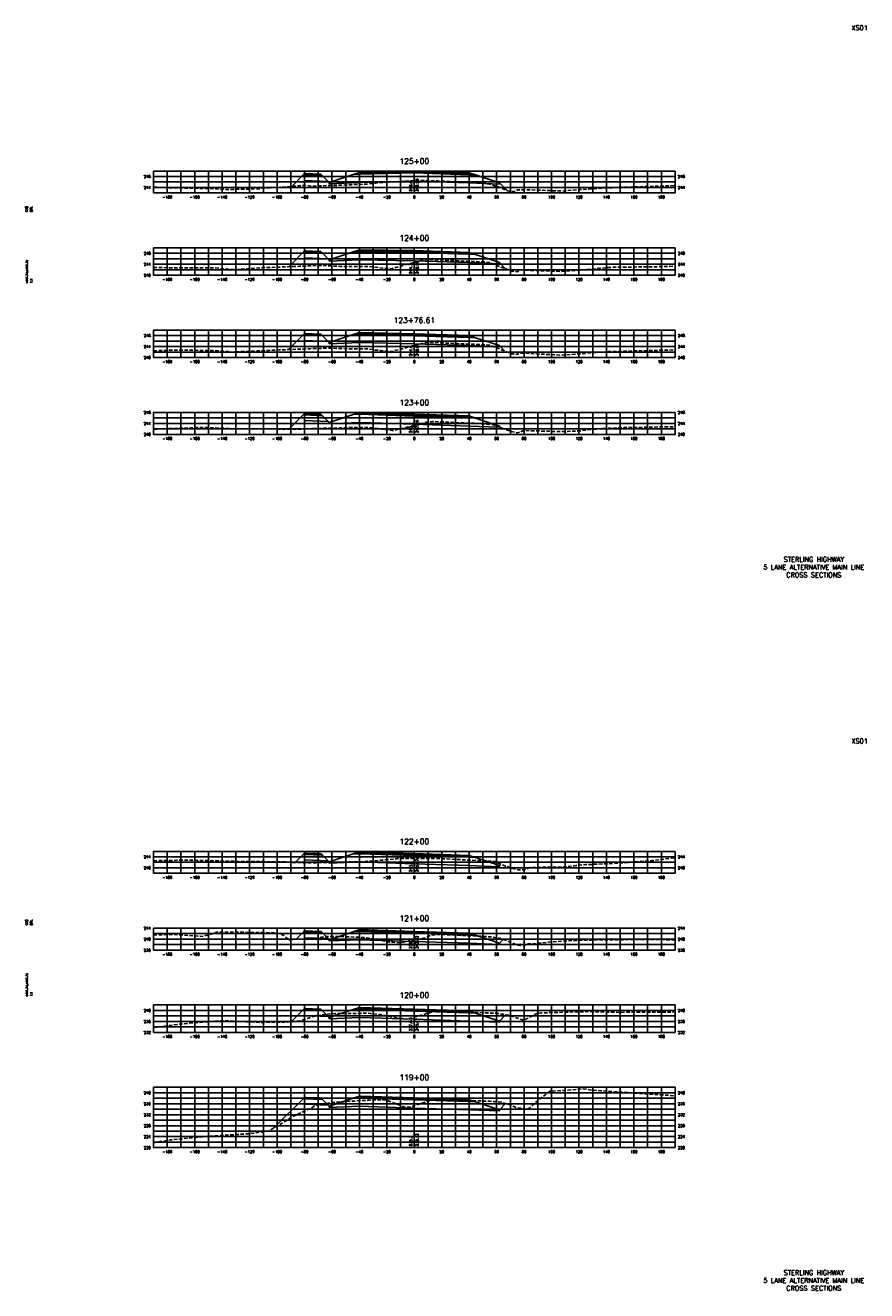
# Model space of a CAD drawing. Extents: x 37 to 10140, y -1968 to 9206.
# Tile 15 of 105: x 2227 to 2840, y 1056 to 1978. Entities that reach past the tile are written whole.
import ezdxf
from ezdxf.enums import TextEntityAlignment as Align

# ---------------------------------------------------------------- set-up
doc = ezdxf.new("R2010")
doc.units = 0
doc.header["$LTSCALE"] = 20
doc.header["$MEASUREMENT"] = 0
doc.linetypes.add('HIDDEN_050%', pattern=[0.1875, 0.125, -0.0625])
for name, color, linetype in [('S-AT-TXT175', 6, 'Continuous'), ('S-AT-TXT80', 1, 'Continuous'), ('XDATUM', 3, 'Continuous'), ('XEG', 1, 'HIDDEN_050%'), ('XFG', 2, 'Continuous'), ('XGRID', 251, 'Continuous'), ('XGRIDT', 2, 'Continuous'), ('XREF-BORDER', 7, 'Continuous')]:
    doc.layers.add(name, color=color, linetype=linetype)
doc.styles.add('L100', font='simplex.shx', dxfattribs={"height": 2})
doc.styles.add('L175', font='ROMANSM.shx', dxfattribs={"height": 3.5})
doc.styles.add('L80', font='ROMANSM.shx', dxfattribs={"height": 1.6})

# ---------------------------------------------------------------- blocks, each defined once
blk = doc.blocks.new('03025_00_att1')
at = {"layer": 'S-AT-TXT175', "style": 'L175'}
for tag, p in [('NUM', (32.402, 20.822)), ('LINE1', (30.64, 1.444)), ('LINE2', (30.64, 1.161)), ('LINE3', (30.64, 0.877))]:
    blk.add_attdef(tag, text='', height=0.175, dxfattribs=at).set_placement(p, align=Align.CENTER)
at = {"layer": 'S-AT-TXT80', "style": 'L80'}
for tag, p in [('DESIGNED', (2.094, 14.201)), ('CHECKED', (2.265, 14.201)), ('DRAFTED', (2.436, 14.201)), ('PCTB', (2.094, 11.605)), ('PSCALE', (2.265, 11.605)), ('PVIEW', (2.436, 11.605))]:
    blk.add_attdef(tag, p, '', height=0.08, rotation=90, dxfattribs=at)

msp = doc.modelspace()

# ---------------------------------------------------------------- linework, layer by layer
at = {"layer": 'XDATUM', "flags": 128}
for points in [[(2420.7, 1860.82), (2430, 1870.12), (2430, 1865.12), (2447.21, 1864.43), (2448, 1863.64), (2448, 1862.75), (2470, 1863.63), (2510, 1864.58), (2550, 1863.3), (2572, 1862.42), (2572, 1863.31), (2577.34, 1857.97)], [(2418.49, 1802.21), (2430, 1813.73), (2430, 1808.73), (2447.21, 1808.04), (2448, 1807.25), (2448, 1806.36), (2470, 1807.24), (2510, 1806.59), (2550, 1805.31), (2572, 1804.43), (2572, 1805.32), (2576.57, 1800.75)], [(2418.34, 1741.79), (2430, 1753.46), (2430, 1748.46), (2447.21, 1747.77), (2448, 1746.98), (2448, 1746.09), (2470, 1746.97), (2510, 1745.95), (2550, 1744.67), (2572, 1743.79), (2572, 1744.67), (2575.77, 1740.9)], [(2418.59, 1683.73), (2430, 1695.14), (2430, 1690.14), (2447.21, 1689.46), (2448, 1688.66), (2448, 1687.78), (2470, 1688.66), (2510, 1687.38), (2550, 1686.1), (2572, 1685.22), (2572, 1686.1), (2573.28, 1684.82)], [(2423.12, 1367.88), (2430, 1374.76), (2430, 1369.76), (2447.21, 1369.07), (2448, 1368.28), (2448, 1367.39), (2470, 1368.27), (2510, 1366.99), (2550, 1365.71), (2572, 1364.83), (2572, 1365.72), (2572.98, 1366.7)], [(2423.88, 1311.94), (2430, 1318.06), (2430, 1313.06), (2447.21, 1312.37), (2448, 1311.58), (2448, 1310.69), (2470, 1311.57), (2510, 1310.29), (2550, 1309.01), (2572, 1308.13), (2572, 1309.02), (2574.75, 1311.77)], [(2420.39, 1251.75), (2430, 1261.36), (2430, 1256.36), (2447.21, 1255.67), (2448, 1254.88), (2448, 1253.99), (2470, 1254.87), (2510, 1253.59), (2550, 1252.31), (2572, 1251.43), (2572, 1252.32), (2576.55, 1256.87)], [(2407.76, 1174.42), (2430, 1196.66), (2430, 1191.66), (2447.21, 1190.97), (2448, 1190.18), (2448, 1189.29), (2470, 1190.17), (2510, 1188.89), (2550, 1187.61), (2572, 1186.73), (2572, 1187.62), (2576.49, 1192.11)]]:
    msp.add_lwpolyline(points, dxfattribs=at)
at = {"layer": 'XEG', "flags": 128}
for points in [[(2320, 1860.54), (2324.28, 1859.94), (2362.25, 1859.18), (2372.45, 1858.57), (2384.39, 1858.7), (2389.79, 1858.81), (2398.26, 1859.16), (2429.61, 1861.48), (2430.7, 1861.57), (2434.63, 1860.99), (2449.28, 1861.46), (2457.45, 1861.64), (2467.88, 1862.19), (2475.98, 1862.49), (2481.77, 1863.18), (2488.27, 1863.58), (2498.74, 1864.39), (2499.59, 1864.46), (2506.57, 1864.84), (2510, 1864.87), (2510.41, 1864.88), (2518.34, 1865.12), (2520.53, 1865.08), (2524.44, 1864.87), (2527.08, 1864.79), (2536.8, 1864.25), (2539.17, 1864.11), (2549.1, 1863.72), (2551.26, 1863.63), (2552.7, 1863.55), (2559.18, 1863.16), (2563.39, 1862.64), (2564.29, 1862.57), (2565.92, 1862.02), (2571.3, 1860.46), (2573.28, 1859.57), (2579.85, 1856.98), (2580.91, 1856.99), (2583.61, 1856.96), (2583.91, 1857.17), (2585.35, 1858.3), (2592.15, 1858.34), (2593.48, 1858.29), (2617.82, 1857.4), (2629.92, 1858.46), (2661.47, 1860.24), (2673.49, 1860.46), (2700, 1861.38)], [(2320, 1801.56), (2364.11, 1801.44), (2370.71, 1800.73), (2378.24, 1800.09), (2401.36, 1801.56), (2401.7, 1801.57), (2422.16, 1802.35), (2426.45, 1802.52), (2428.64, 1802.62), (2438.92, 1803.09), (2442.19, 1803.13), (2456.34, 1802.46), (2460.24, 1802.44), (2474.53, 1802.44), (2479.38, 1802.14), (2481.09, 1801.87), (2490.57, 1800.98), (2493.02, 1800.74), (2496.45, 1801.61), (2508.98, 1805.13), (2510, 1805.39), (2510.99, 1805.65), (2516.9, 1807.33), (2519.82, 1807.38), (2520.95, 1807.5), (2522.99, 1807.43), (2528.6, 1807.21), (2537.36, 1806.71), (2540.68, 1806.55), (2544.09, 1806.42), (2552.76, 1806.09), (2554.99, 1805.98), (2560.6, 1805.74), (2561.69, 1805.66), (2564.53, 1805.4), (2567.13, 1804.41), (2572.65, 1802.19), (2579.28, 1799.75), (2581.36, 1798.89), (2583.72, 1798.69), (2585.06, 1798.61), (2585.38, 1798.79), (2587.36, 1799.95), (2597.71, 1799.41), (2617.6, 1798.74), (2630.04, 1799.68), (2653.13, 1801.77), (2686.73, 1802.24), (2700, 1802.6)], [(2320, 1740.92), (2333.26, 1741.33), (2362.16, 1741.23), (2374.86, 1740.34), (2378.69, 1740.01), (2383.3, 1740.31), (2404.08, 1741.24), (2411.39, 1741.52), (2426.18, 1742.1), (2433.74, 1742.45), (2438.73, 1742.68), (2449.57, 1742.81), (2456.05, 1742.5), (2468.13, 1742.45), (2474.41, 1742.45), (2476.55, 1742.32), (2481.7, 1741.5), (2485.9, 1741.11), (2493.3, 1740.37), (2503.69, 1743.02), (2508.77, 1744.45), (2510, 1744.76), (2514.86, 1746.02), (2517.24, 1746.7), (2518.42, 1746.72), (2521.39, 1747.03), (2526.76, 1746.86), (2528.98, 1746.77), (2532.45, 1746.57), (2541.18, 1746.16), (2550.14, 1745.81), (2553.42, 1745.69), (2559.16, 1745.39), (2561.23, 1745.3), (2564.01, 1745.1), (2565.04, 1745), (2571.59, 1742.51), (2573.55, 1741.72), (2575.9, 1740.86), (2581.05, 1738.71), (2581.93, 1738.64), (2585.26, 1738.44), (2586.05, 1738.89), (2586.78, 1739.32), (2612.51, 1737.97), (2617.8, 1737.79), (2645.75, 1739.9), (2651.18, 1740.4), (2659.09, 1740.51), (2699.35, 1741.59), (2700, 1741.59)], [(2320, 1683.78), (2346, 1684.76), (2354.49, 1685.1), (2355.28, 1685.12), (2355.79, 1685.09), (2379.51, 1684.07), (2383.32, 1683.97), (2389.16, 1684.09), (2405.34, 1684.09), (2411.57, 1683.73), (2414.73, 1683.65), (2426.89, 1683.89), (2436.52, 1684.3), (2440.02, 1684.25), (2444.16, 1684.42), (2455.35, 1684.74), (2459.63, 1684.92), (2472.86, 1684.89), (2473.74, 1684.94), (2476.99, 1684.93), (2480.61, 1684.64), (2486.17, 1683.81), (2490.81, 1683.5), (2493.96, 1682.76), (2494.65, 1682.85), (2504.52, 1685.14), (2508.96, 1686.01), (2510, 1686.28), (2512.98, 1687.08), (2518.66, 1688.81), (2521.82, 1689.11), (2523.32, 1689.38), (2528.2, 1689.2), (2530.92, 1689.11), (2538.95, 1688.69), (2543.1, 1688.46), (2547.25, 1688.29), (2555.04, 1688.01), (2557.81, 1687.86), (2563.03, 1687.56), (2564.35, 1687.46), (2567.38, 1687.08), (2569.72, 1686.23), (2573.95, 1684.56), (2577.77, 1683.13), (2580.77, 1682.1), (2583.08, 1681.45), (2584.83, 1681.08), (2587.34, 1681.68), (2589.67, 1682.82), (2611.17, 1682.15), (2621.85, 1682.1), (2631.77, 1682.72), (2644.54, 1684.15), (2663.26, 1684.9), (2692.75, 1685.52), (2700, 1685.46)], [(2320, 1369.21), (2345.16, 1369.59), (2351.67, 1369.45), (2384.79, 1368.63), (2390.71, 1368.6), (2415.37, 1368.33), (2415.37, 1368.33), (2415.38, 1368.33), (2432.48, 1367.35), (2434.5, 1367.6), (2436.92, 1367.56), (2441.6, 1367.93), (2442.03, 1367.96), (2451.75, 1367.92), (2455.44, 1367.93), (2467.01, 1368.45), (2467.69, 1368.46), (2468.46, 1368.48), (2473.18, 1368.48), (2483.95, 1369.39), (2484.39, 1369.42), (2484.62, 1369.43), (2484.91, 1369.47), (2496.09, 1370.49), (2497.09, 1370.64), (2497.7, 1370.7), (2509.36, 1370.85), (2510, 1370.85), (2520.86, 1370.86), (2522.31, 1370.85), (2528.06, 1370.68), (2532.8, 1370.49), (2537.21, 1370.29), (2545.08, 1369.86), (2549.47, 1369.63), (2557.03, 1369.33), (2561.31, 1369.08), (2564.93, 1368.89), (2566.57, 1368.65), (2568.96, 1368.49), (2572.55, 1366.88), (2576.46, 1365.32), (2582.09, 1363.55), (2585.65, 1362.56), (2589.86, 1362.56), (2592.38, 1363.44), (2594.15, 1364.14), (2605.08, 1364.5), (2612.01, 1364.37), (2624.71, 1365), (2627.76, 1365.67), (2634.78, 1366.38), (2655.91, 1367.08), (2683.05, 1369.28), (2699.58, 1371.33), (2700, 1371.33)], [(2320, 1315.01), (2333.75, 1315.41), (2355.84, 1313.93), (2366.13, 1317.05), (2386.58, 1316.97), (2399.39, 1316.86), (2410.05, 1316.43), (2412.39, 1316.15), (2414.91, 1314.55), (2419.19, 1311.11), (2421.56, 1311.94), (2431.91, 1311.94), (2435.72, 1312.42), (2445.36, 1313.87), (2453.24, 1313.9), (2457.96, 1313.81), (2462.99, 1313.65), (2471.74, 1313.28), (2475.36, 1312.95), (2477.46, 1312.62), (2486.15, 1310.95), (2491.71, 1309.86), (2493.82, 1309.69), (2499.71, 1309.27), (2506.59, 1310.77), (2510, 1311.45), (2518.19, 1313.06), (2521.09, 1314.33), (2522.66, 1315.04), (2524.01, 1315.12), (2526.91, 1315.49), (2531.85, 1315.29), (2534.41, 1315.2), (2542.74, 1314.81), (2546.63, 1314.64), (2550.34, 1314.45), (2558.77, 1314.09), (2565.93, 1313.68), (2566.56, 1313.64), (2566.89, 1313.58), (2572.36, 1312.61), (2573.32, 1312.29), (2578.87, 1310.28), (2583.93, 1307.99), (2585.03, 1307.67), (2588.92, 1307.12), (2589.16, 1307.22), (2592.83, 1308.5), (2593.95, 1308.66), (2597.75, 1308.68), (2610.16, 1310.05), (2625.46, 1311.07), (2649.11, 1311.52), (2672.11, 1311.69), (2690.74, 1311.66), (2700, 1311.44)], [(2320, 1247.67), (2321.03, 1247.74), (2338.34, 1250.01), (2369.44, 1252.63), (2397.8, 1251.31), (2398.41, 1251.31), (2399.22, 1251.31), (2417.57, 1251.5), (2422.87, 1251.97), (2426.61, 1252.33), (2435.82, 1255.32), (2437.65, 1255.95), (2439.22, 1256.27), (2448.51, 1257.62), (2452.6, 1257.73), (2461.74, 1257.88), (2465.77, 1257.82), (2475.87, 1258.07), (2477.98, 1257.7), (2485.09, 1257), (2488.78, 1256.41), (2498.66, 1254.4), (2499.78, 1254.31), (2504.15, 1253.69), (2508.32, 1254.67), (2510, 1255.15), (2519.04, 1257.71), (2521.63, 1258.48), (2523.11, 1258.96), (2524.19, 1259.08), (2527.7, 1259.79), (2533.23, 1259.54), (2535.38, 1259.47), (2544.42, 1259.01), (2547.75, 1258.81), (2550.95, 1258.68), (2560.03, 1258.37), (2565.81, 1258.09), (2570.03, 1257.89), (2573.43, 1257.38), (2574.53, 1257.24), (2576.99, 1256.79), (2578.97, 1256.55), (2583.37, 1255), (2589.6, 1252.84), (2595.65, 1255.8), (2599.2, 1257.8), (2602.36, 1258.25), (2610.34, 1258.47), (2628.33, 1258.99), (2636.72, 1259.17), (2659.91, 1258.62), (2680.88, 1258.78), (2700, 1258.89)], [(2320, 1163.51), (2332.02, 1165.64), (2355.49, 1167.88), (2388.22, 1170.08), (2389.19, 1170.13), (2395.96, 1171.01), (2403.85, 1172.09), (2420.38, 1181.93), (2421.92, 1182.86), (2436.71, 1189.88), (2440.42, 1191.56), (2450.12, 1192.88), (2450.61, 1192.93), (2458.38, 1193.5), (2466.1, 1194), (2474.62, 1194.48), (2483.14, 1194.87), (2483.83, 1194.82), (2489.47, 1194.83), (2491.07, 1194.22), (2502.44, 1189.68), (2506.15, 1189.48), (2506.85, 1189.51), (2509.47, 1190.48), (2510, 1190.64), (2518.79, 1193.35), (2521.14, 1194.35), (2522.02, 1194.93), (2523.01, 1195.04), (2527.11, 1195.33), (2528.32, 1195.3), (2533.92, 1195.07), (2536.15, 1195), (2540.34, 1194.8), (2548.49, 1194.37), (2552.45, 1194.28), (2560.75, 1193.97), (2564.67, 1193.8), (2568.34, 1193.62), (2571.42, 1193.29), (2573.49, 1193.06), (2575.4, 1192.36), (2578.24, 1191.72), (2581.29, 1190.41), (2584.54, 1189.25), (2588.92, 1188.53), (2592.43, 1187.7), (2600, 1194.21), (2608.82, 1201.17), (2620.95, 1201.73), (2632.92, 1202.94), (2638.9, 1202), (2646.46, 1201.48), (2669.99, 1199.79), (2694.95, 1198.22), (2700, 1197.77)]]:
    msp.add_lwpolyline(points, dxfattribs=at)
at = {"layer": 'XFG', "flags": 128}
for points in [[(2430, 1870.12), (2430, 1870.12), (2420.7, 1860.82)], [(2430, 1870.12), (2430, 1869.12), (2443.04, 1868.6), (2442, 1869.64), (2441, 1869.68), (2441, 1869.34), (2431, 1869.74), (2431, 1870.08), (2430, 1870.12)], [(2430, 1869.12), (2430, 1865.12), (2447.21, 1864.43), (2443.04, 1868.6), (2430, 1869.12)], [(2431, 1870.08), (2431, 1869.74), (2441, 1869.34), (2441, 1869.68), (2431, 1870.08)], [(2448, 1863.64), (2447.21, 1864.43)], [(2510, 1870.58), (2470, 1869.63), (2465.43, 1869.45), (2448, 1863.64), (2448, 1862.75), (2470, 1863.63), (2510, 1864.58)], [(2510, 1870.92), (2470, 1869.97), (2470, 1870.97), (2465.43, 1869.45), (2470, 1869.63), (2510, 1870.58)], [(2510, 1871.92), (2470, 1870.97), (2470, 1870.63), (2510, 1871.58)], [(2510, 1871.58), (2470, 1870.63), (2470, 1869.97), (2510, 1870.92)], [(2510, 1871.92), (2550, 1870.64), (2550, 1870.3), (2510, 1871.58)], [(2510, 1871.58), (2550, 1870.3), (2550, 1869.64), (2510, 1870.92)], [(2510, 1870.92), (2550, 1869.64), (2550, 1870.64), (2554.57, 1869.12), (2550, 1869.3), (2510, 1870.58)], [(2510, 1870.58), (2550, 1869.3), (2554.57, 1869.12), (2572, 1863.31), (2572, 1862.42), (2550, 1863.3), (2510, 1864.58)], [(2572, 1863.31), (2572, 1863.31), (2577.34, 1857.97)], [(2430, 1813.73), (2430, 1813.73), (2418.49, 1802.21)], [(2430, 1813.73), (2430, 1812.73), (2443.04, 1812.2), (2442, 1813.25), (2441, 1813.29), (2441, 1812.95), (2431, 1813.35), (2431, 1813.69), (2430, 1813.73)], [(2430, 1812.73), (2430, 1808.73), (2447.21, 1808.04), (2443.04, 1812.2), (2430, 1812.73)], [(2431, 1813.69), (2431, 1813.35), (2441, 1812.95), (2441, 1813.29), (2431, 1813.69)], [(2510, 1812.59), (2470, 1813.24), (2465.43, 1813.06), (2448, 1807.25), (2448, 1806.36), (2470, 1807.24), (2510, 1806.59)], [(2510, 1812.93), (2470, 1813.58), (2470, 1814.58), (2465.43, 1813.06), (2470, 1813.24), (2510, 1812.59)], [(2510, 1813.93), (2470, 1814.58), (2470, 1814.24), (2510, 1813.59)], [(2510, 1813.59), (2470, 1814.24), (2470, 1813.58), (2510, 1812.93)], [(2510, 1813.93), (2550, 1812.65), (2550, 1812.31), (2510, 1813.59)], [(2510, 1813.59), (2550, 1812.31), (2550, 1811.65), (2510, 1812.93)], [(2510, 1812.93), (2550, 1811.65), (2550, 1812.65), (2554.57, 1811.13), (2550, 1811.31), (2510, 1812.59)], [(2510, 1812.59), (2550, 1811.31), (2554.57, 1811.13), (2572, 1805.32), (2572, 1804.43), (2550, 1805.31), (2510, 1806.59)], [(2448, 1807.25), (2447.21, 1808.04)], [(2572, 1805.32), (2572, 1805.32), (2576.57, 1800.75)], [(2430, 1753.46), (2430, 1753.46), (2418.34, 1741.79)], [(2430, 1753.46), (2430, 1752.46), (2443.04, 1751.94), (2442, 1752.98), (2441, 1753.02), (2441, 1752.68), (2431, 1753.08), (2431, 1753.42), (2430, 1753.46)], [(2431, 1753.42), (2431, 1753.08), (2441, 1752.68), (2441, 1753.02), (2431, 1753.42)], [(2510, 1751.95), (2470, 1752.97), (2465.43, 1752.79), (2448, 1746.98), (2448, 1746.09), (2470, 1746.97), (2510, 1745.95)], [(2510, 1752.29), (2470, 1753.31), (2470, 1754.31), (2465.43, 1752.79), (2470, 1752.97), (2510, 1751.95)], [(2510, 1753.29), (2470, 1754.31), (2470, 1753.97), (2510, 1752.95)], [(2510, 1752.95), (2470, 1753.97), (2470, 1753.31), (2510, 1752.29)], [(2510, 1753.29), (2550, 1752.01), (2550, 1751.67), (2510, 1752.95)], [(2510, 1752.95), (2550, 1751.67), (2550, 1751.01), (2510, 1752.29)], [(2430, 1752.46), (2430, 1748.46), (2447.21, 1747.77), (2443.04, 1751.94), (2430, 1752.46)], [(2448, 1746.98), (2447.21, 1747.77)], [(2510, 1752.29), (2550, 1751.01), (2550, 1752.01), (2554.57, 1750.48), (2550, 1750.67), (2510, 1751.95)], [(2510, 1751.95), (2550, 1750.67), (2554.57, 1750.48), (2572, 1744.67), (2572, 1743.79), (2550, 1744.67), (2510, 1745.95)], [(2572, 1744.67), (2572, 1744.67), (2575.77, 1740.9)], [(2430, 1695.14), (2430, 1695.14), (2418.59, 1683.73)], [(2430, 1695.14), (2430, 1694.14), (2443.04, 1693.62), (2442, 1694.66), (2441, 1694.7), (2441, 1694.36), (2431, 1694.76), (2431, 1695.1), (2430, 1695.14)], [(2430, 1694.14), (2430, 1690.14), (2447.21, 1689.46), (2443.04, 1693.62), (2430, 1694.14)], [(2431, 1695.1), (2431, 1694.76), (2441, 1694.36), (2441, 1694.7), (2431, 1695.1)], [(2448, 1688.66), (2447.21, 1689.46)], [(2510, 1693.38), (2470, 1694.66), (2465.43, 1694.47), (2448, 1688.66), (2448, 1687.78), (2470, 1688.66), (2510, 1687.38)], [(2510, 1693.72), (2470, 1695), (2470, 1696), (2465.43, 1694.47), (2470, 1694.66), (2510, 1693.38)], [(2510, 1694.72), (2470, 1696), (2470, 1695.66), (2510, 1694.38)], [(2510, 1694.38), (2470, 1695.66), (2470, 1695), (2510, 1693.72)], [(2510, 1694.72), (2550, 1693.44), (2550, 1693.1), (2510, 1694.38)], [(2510, 1694.38), (2550, 1693.1), (2550, 1692.44), (2510, 1693.72)], [(2510, 1693.72), (2550, 1692.44), (2550, 1693.44), (2554.57, 1691.91), (2550, 1692.1), (2510, 1693.38)], [(2510, 1693.38), (2550, 1692.1), (2554.57, 1691.91), (2572, 1686.1), (2572, 1685.22), (2550, 1686.1), (2510, 1687.38)], [(2572, 1686.1), (2572, 1686.1), (2573.28, 1684.82)], [(2430, 1374.76), (2430, 1374.76), (2423.12, 1367.88)], [(2430, 1374.76), (2430, 1373.76), (2443.04, 1373.24), (2442, 1374.28), (2441, 1374.32), (2441, 1373.98), (2431, 1374.38), (2431, 1374.72), (2430, 1374.76)], [(2431, 1374.72), (2431, 1374.38), (2441, 1373.98), (2441, 1374.32), (2431, 1374.72)], [(2510, 1373.33), (2470, 1374.61), (2470, 1375.61), (2465.43, 1374.09), (2470, 1374.27), (2510, 1372.99)], [(2510, 1374.33), (2470, 1375.61), (2470, 1375.27), (2510, 1373.99)], [(2510, 1373.99), (2470, 1375.27), (2470, 1374.61), (2510, 1373.33)], [(2430, 1373.76), (2430, 1369.76), (2447.21, 1369.07), (2443.04, 1373.24), (2430, 1373.76)], [(2448, 1368.28), (2447.21, 1369.07)], [(2510, 1372.99), (2470, 1374.27), (2465.43, 1374.09), (2448, 1368.28), (2448, 1367.39), (2470, 1368.27), (2510, 1366.99)], [(2510, 1374.33), (2550, 1373.05), (2550, 1372.71), (2510, 1373.99)], [(2510, 1373.99), (2550, 1372.71), (2550, 1372.05), (2510, 1373.33)], [(2510, 1373.33), (2550, 1372.05), (2550, 1373.05), (2554.57, 1371.53), (2550, 1371.71), (2510, 1372.99)], [(2510, 1372.99), (2550, 1371.71), (2554.57, 1371.53), (2572, 1365.72), (2572, 1364.83), (2550, 1365.71), (2510, 1366.99)], [(2572, 1365.72), (2572, 1365.72), (2572.98, 1366.7)], [(2430, 1318.06), (2430, 1318.06), (2423.88, 1311.94)], [(2430, 1318.06), (2430, 1317.06), (2443.04, 1316.54), (2442, 1317.58), (2441, 1317.62), (2441, 1317.28), (2431, 1317.68), (2431, 1318.02), (2430, 1318.06)], [(2430, 1317.06), (2430, 1313.06), (2447.21, 1312.37), (2443.04, 1316.54), (2430, 1317.06)], [(2431, 1318.02), (2431, 1317.68), (2441, 1317.28), (2441, 1317.62), (2431, 1318.02)], [(2448, 1311.58), (2447.21, 1312.37)], [(2510, 1316.29), (2470, 1317.57), (2465.43, 1317.39), (2448, 1311.58), (2448, 1310.69), (2470, 1311.57), (2510, 1310.29)], [(2510, 1316.63), (2470, 1317.91), (2470, 1318.91), (2465.43, 1317.39), (2470, 1317.57), (2510, 1316.29)], [(2510, 1317.63), (2470, 1318.91), (2470, 1318.57), (2510, 1317.29)], [(2510, 1317.29), (2470, 1318.57), (2470, 1317.91), (2510, 1316.63)], [(2510, 1317.63), (2550, 1316.35), (2550, 1316.01), (2510, 1317.29)], [(2510, 1317.29), (2550, 1316.01), (2550, 1315.35), (2510, 1316.63)], [(2510, 1316.63), (2550, 1315.35), (2550, 1316.35), (2554.57, 1314.83), (2550, 1315.01), (2510, 1316.29)], [(2510, 1316.29), (2550, 1315.01), (2554.57, 1314.83), (2572, 1309.02), (2572, 1308.13), (2550, 1309.01), (2510, 1310.29)], [(2572, 1309.02), (2572, 1309.02), (2574.75, 1311.77)], [(2430, 1261.36), (2430, 1261.36), (2420.39, 1251.75)], [(2430, 1261.36), (2430, 1260.36), (2443.04, 1259.84), (2442, 1260.88), (2441, 1260.92), (2441, 1260.58), (2431, 1260.98), (2431, 1261.32), (2430, 1261.36)], [(2430, 1260.36), (2430, 1256.36), (2447.21, 1255.67), (2443.04, 1259.84), (2430, 1260.36)], [(2431, 1261.32), (2431, 1260.98), (2441, 1260.58), (2441, 1260.92), (2431, 1261.32)], [(2448, 1254.88), (2447.21, 1255.67)], [(2510, 1259.59), (2470, 1260.87), (2465.43, 1260.69), (2448, 1254.88), (2448, 1253.99), (2470, 1254.87), (2510, 1253.59)], [(2510, 1259.93), (2470, 1261.21), (2470, 1262.21), (2465.43, 1260.69), (2470, 1260.87), (2510, 1259.59)], [(2510, 1260.93), (2470, 1262.21), (2470, 1261.87), (2510, 1260.59)], [(2510, 1260.59), (2470, 1261.87), (2470, 1261.21), (2510, 1259.93)], [(2510, 1260.93), (2550, 1259.65), (2550, 1259.31), (2510, 1260.59)], [(2510, 1260.59), (2550, 1259.31), (2550, 1258.65), (2510, 1259.93)], [(2510, 1259.93), (2550, 1258.65), (2550, 1259.65), (2554.57, 1258.13), (2550, 1258.31), (2510, 1259.59)], [(2510, 1259.59), (2550, 1258.31), (2554.57, 1258.13), (2572, 1252.32), (2572, 1251.43), (2550, 1252.31), (2510, 1253.59)], [(2572, 1252.32), (2572, 1252.32), (2576.55, 1256.87)], [(2430, 1196.66), (2430, 1196.66), (2407.76, 1174.42)], [(2430, 1196.66), (2430, 1195.66), (2443.04, 1195.14), (2442, 1196.18), (2441, 1196.22), (2441, 1195.88), (2431, 1196.28), (2431, 1196.62), (2430, 1196.66)], [(2430, 1195.66), (2430, 1191.66), (2447.21, 1190.97), (2443.04, 1195.14), (2430, 1195.66)], [(2431, 1196.62), (2431, 1196.28), (2441, 1195.88), (2441, 1196.22), (2431, 1196.62)], [(2448, 1190.18), (2447.21, 1190.97)], [(2510, 1194.89), (2470, 1196.17), (2465.43, 1195.99), (2448, 1190.18), (2448, 1189.29), (2470, 1190.17), (2510, 1188.89)], [(2510, 1195.23), (2470, 1196.51), (2470, 1197.51), (2465.43, 1195.99), (2470, 1196.17), (2510, 1194.89)], [(2510, 1196.23), (2470, 1197.51), (2470, 1197.17), (2510, 1195.89)], [(2510, 1195.89), (2470, 1197.17), (2470, 1196.51), (2510, 1195.23)], [(2510, 1196.23), (2550, 1194.95), (2550, 1194.61), (2510, 1195.89)], [(2510, 1195.89), (2550, 1194.61), (2550, 1193.95), (2510, 1195.23)], [(2510, 1195.23), (2550, 1193.95), (2550, 1194.95), (2554.57, 1193.43), (2550, 1193.61), (2510, 1194.89)], [(2510, 1194.89), (2550, 1193.61), (2554.57, 1193.43), (2572, 1187.62), (2572, 1186.73), (2550, 1187.61), (2510, 1188.89)], [(2572, 1187.62), (2572, 1187.62), (2576.49, 1192.11)]]:
    msp.add_lwpolyline(points, dxfattribs=at)
at = {"layer": 'XGRID'}
for p, q in [((2320, 1856), (2320, 1872)), ((2320, 1872), (2700, 1872)), ((2320, 1868), (2700, 1868)), ((2320, 1864), (2700, 1864)), ((2330, 1856), (2330, 1872)), ((2340, 1856), (2340, 1872)), ((2350, 1856), (2350, 1872)), ((2360, 1856), (2360, 1872)), ((2370, 1856), (2370, 1872)), ((2380, 1856), (2380, 1872)), ((2390, 1856), (2390, 1872)), ((2400, 1856), (2400, 1872)), ((2410, 1856), (2410, 1872)), ((2420, 1856), (2420, 1872)), ((2430, 1856), (2430, 1872)), ((2440, 1856), (2440, 1872)), ((2450, 1856), (2450, 1872)), ((2460, 1856), (2460, 1872)), ((2470, 1856), (2470, 1872)), ((2480, 1856), (2480, 1872)), ((2490, 1856), (2490, 1872)), ((2500, 1856), (2500, 1872)), ((2510, 1856), (2510, 1872)), ((2520, 1856), (2520, 1872)), ((2530, 1856), (2530, 1872)), ((2540, 1856), (2540, 1872)), ((2550, 1856), (2550, 1872)), ((2560, 1856), (2560, 1872)), ((2570, 1856), (2570, 1872)), ((2580, 1856), (2580, 1872)), ((2590, 1856), (2590, 1872)), ((2600, 1856), (2600, 1872)), ((2610, 1856), (2610, 1872)), ((2620, 1856), (2620, 1872)), ((2630, 1856), (2630, 1872)), ((2640, 1856), (2640, 1872)), ((2650, 1856), (2650, 1872)), ((2660, 1856), (2660, 1872)), ((2670, 1856), (2670, 1872)), ((2680, 1856), (2680, 1872)), ((2690, 1856), (2690, 1872)), ((2700, 1856), (2700, 1872)), ((2320, 1860), (2700, 1860)), ((2320, 1856), (2700, 1856)), ((2320, 1796), (2320, 1816)), ((2320, 1816), (2700, 1816)), ((2320, 1812), (2700, 1812)), ((2330, 1796), (2330, 1816)), ((2340, 1796), (2340, 1816)), ((2350, 1796), (2350, 1816)), ((2360, 1796), (2360, 1816)), ((2370, 1796), (2370, 1816)), ((2380, 1796), (2380, 1816)), ((2390, 1796), (2390, 1816)), ((2400, 1796), (2400, 1816)), ((2410, 1796), (2410, 1816)), ((2420, 1796), (2420, 1816)), ((2430, 1796), (2430, 1816)), ((2440, 1796), (2440, 1816)), ((2450, 1796), (2450, 1816)), ((2460, 1796), (2460, 1816)), ((2470, 1796), (2470, 1816)), ((2480, 1796), (2480, 1816)), ((2490, 1796), (2490, 1816)), ((2500, 1796), (2500, 1816)), ((2510, 1796), (2510, 1816)), ((2520, 1796), (2520, 1816)), ((2530, 1796), (2530, 1816)), ((2540, 1796), (2540, 1816)), ((2550, 1796), (2550, 1816)), ((2560, 1796), (2560, 1816)), ((2570, 1796), (2570, 1816)), ((2580, 1796), (2580, 1816)), ((2590, 1796), (2590, 1816)), ((2600, 1796), (2600, 1816)), ((2610, 1796), (2610, 1816)), ((2620, 1796), (2620, 1816)), ((2630, 1796), (2630, 1816)), ((2640, 1796), (2640, 1816)), ((2650, 1796), (2650, 1816)), ((2660, 1796), (2660, 1816)), ((2670, 1796), (2670, 1816)), ((2680, 1796), (2680, 1816)), ((2690, 1796), (2690, 1816)), ((2700, 1796), (2700, 1816)), ((2320, 1808), (2700, 1808)), ((2320, 1804), (2700, 1804)), ((2320, 1800), (2700, 1800)), ((2320, 1796), (2700, 1796)), ((2320, 1736), (2320, 1756)), ((2320, 1756), (2700, 1756)), ((2330, 1736), (2330, 1756)), ((2340, 1736), (2340, 1756)), ((2350, 1736), (2350, 1756)), ((2360, 1736), (2360, 1756)), ((2370, 1736), (2370, 1756)), ((2380, 1736), (2380, 1756)), ((2390, 1736), (2390, 1756)), ((2400, 1736), (2400, 1756)), ((2410, 1736), (2410, 1756)), ((2420, 1736), (2420, 1756)), ((2430, 1736), (2430, 1756)), ((2440, 1736), (2440, 1756)), ((2450, 1736), (2450, 1756)), ((2460, 1736), (2460, 1756)), ((2470, 1736), (2470, 1756)), ((2480, 1736), (2480, 1756)), ((2490, 1736), (2490, 1756)), ((2500, 1736), (2500, 1756)), ((2510, 1736), (2510, 1756)), ((2520, 1736), (2520, 1756)), ((2530, 1736), (2530, 1756)), ((2540, 1736), (2540, 1756)), ((2550, 1736), (2550, 1756)), ((2560, 1736), (2560, 1756)), ((2570, 1736), (2570, 1756)), ((2580, 1736), (2580, 1756)), ((2590, 1736), (2590, 1756)), ((2600, 1736), (2600, 1756)), ((2610, 1736), (2610, 1756)), ((2620, 1736), (2620, 1756)), ((2630, 1736), (2630, 1756)), ((2640, 1736), (2640, 1756)), ((2650, 1736), (2650, 1756)), ((2660, 1736), (2660, 1756)), ((2670, 1736), (2670, 1756)), ((2680, 1736), (2680, 1756)), ((2690, 1736), (2690, 1756)), ((2700, 1736), (2700, 1756)), ((2320, 1752), (2700, 1752)), ((2320, 1748), (2700, 1748)), ((2320, 1744), (2700, 1744)), ((2320, 1740), (2700, 1740)), ((2320, 1736), (2700, 1736)), ((2320, 1680), (2320, 1696)), ((2320, 1696), (2700, 1696)), ((2320, 1692), (2700, 1692)), ((2330, 1680), (2330, 1696)), ((2340, 1680), (2340, 1696)), ((2350, 1680), (2350, 1696)), ((2360, 1680), (2360, 1696)), ((2370, 1680), (2370, 1696)), ((2380, 1680), (2380, 1696)), ((2390, 1680), (2390, 1696)), ((2400, 1680), (2400, 1696)), ((2410, 1680), (2410, 1696)), ((2420, 1680), (2420, 1696)), ((2430, 1680), (2430, 1696)), ((2440, 1680), (2440, 1696)), ((2450, 1680), (2450, 1696)), ((2460, 1680), (2460, 1696)), ((2470, 1680), (2470, 1696)), ((2480, 1680), (2480, 1696)), ((2490, 1680), (2490, 1696)), ((2500, 1680), (2500, 1696)), ((2510, 1680), (2510, 1696)), ((2520, 1680), (2520, 1696)), ((2530, 1680), (2530, 1696)), ((2540, 1680), (2540, 1696)), ((2550, 1680), (2550, 1696)), ((2560, 1680), (2560, 1696)), ((2570, 1680), (2570, 1696)), ((2580, 1680), (2580, 1696)), ((2590, 1680), (2590, 1696)), ((2600, 1680), (2600, 1696)), ((2610, 1680), (2610, 1696)), ((2620, 1680), (2620, 1696)), ((2630, 1680), (2630, 1696)), ((2640, 1680), (2640, 1696)), ((2650, 1680), (2650, 1696)), ((2660, 1680), (2660, 1696)), ((2670, 1680), (2670, 1696)), ((2680, 1680), (2680, 1696)), ((2690, 1680), (2690, 1696)), ((2700, 1680), (2700, 1696)), ((2320, 1688), (2700, 1688)), ((2320, 1684), (2700, 1684)), ((2320, 1680), (2700, 1680)), ((2320, 1360), (2320, 1376)), ((2320, 1376), (2700, 1376)), ((2330, 1360), (2330, 1376)), ((2340, 1360), (2340, 1376)), ((2350, 1360), (2350, 1376)), ((2360, 1360), (2360, 1376)), ((2370, 1360), (2370, 1376)), ((2380, 1360), (2380, 1376)), ((2390, 1360), (2390, 1376)), ((2400, 1360), (2400, 1376)), ((2410, 1360), (2410, 1376)), ((2420, 1360), (2420, 1376)), ((2430, 1360), (2430, 1376)), ((2440, 1360), (2440, 1376)), ((2450, 1360), (2450, 1376)), ((2460, 1360), (2460, 1376)), ((2470, 1360), (2470, 1376)), ((2480, 1360), (2480, 1376)), ((2490, 1360), (2490, 1376)), ((2500, 1360), (2500, 1376)), ((2510, 1360), (2510, 1376)), ((2520, 1360), (2520, 1376)), ((2530, 1360), (2530, 1376)), ((2540, 1360), (2540, 1376)), ((2550, 1360), (2550, 1376)), ((2560, 1360), (2560, 1376)), ((2570, 1360), (2570, 1376)), ((2580, 1360), (2580, 1376)), ((2590, 1360), (2590, 1376)), ((2600, 1360), (2600, 1376)), ((2610, 1360), (2610, 1376)), ((2620, 1360), (2620, 1376)), ((2630, 1360), (2630, 1376)), ((2640, 1360), (2640, 1376)), ((2650, 1360), (2650, 1376)), ((2660, 1360), (2660, 1376)), ((2670, 1360), (2670, 1376)), ((2680, 1360), (2680, 1376)), ((2690, 1360), (2690, 1376)), ((2700, 1360), (2700, 1376)), ((2320, 1372), (2700, 1372)), ((2320, 1368), (2700, 1368)), ((2320, 1364), (2700, 1364)), ((2320, 1360), (2700, 1360)), ((2320, 1304), (2320, 1320)), ((2320, 1320), (2700, 1320)), ((2330, 1304), (2330, 1320)), ((2340, 1304), (2340, 1320)), ((2350, 1304), (2350, 1320)), ((2360, 1304), (2360, 1320)), ((2370, 1304), (2370, 1320)), ((2380, 1304), (2380, 1320)), ((2390, 1304), (2390, 1320)), ((2400, 1304), (2400, 1320)), ((2410, 1304), (2410, 1320)), ((2420, 1304), (2420, 1320)), ((2430, 1304), (2430, 1320)), ((2440, 1304), (2440, 1320)), ((2450, 1304), (2450, 1320)), ((2460, 1304), (2460, 1320)), ((2470, 1304), (2470, 1320)), ((2480, 1304), (2480, 1320)), ((2490, 1304), (2490, 1320)), ((2500, 1304), (2500, 1320)), ((2510, 1304), (2510, 1320)), ((2520, 1304), (2520, 1320)), ((2530, 1304), (2530, 1320)), ((2540, 1304), (2540, 1320)), ((2550, 1304), (2550, 1320)), ((2560, 1304), (2560, 1320)), ((2570, 1304), (2570, 1320)), ((2580, 1304), (2580, 1320)), ((2590, 1304), (2590, 1320)), ((2600, 1304), (2600, 1320)), ((2610, 1304), (2610, 1320)), ((2620, 1304), (2620, 1320)), ((2630, 1304), (2630, 1320)), ((2640, 1304), (2640, 1320)), ((2650, 1304), (2650, 1320)), ((2660, 1304), (2660, 1320)), ((2670, 1304), (2670, 1320)), ((2680, 1304), (2680, 1320)), ((2690, 1304), (2690, 1320)), ((2700, 1304), (2700, 1320)), ((2320, 1316), (2700, 1316)), ((2320, 1312), (2700, 1312)), ((2320, 1308), (2700, 1308)), ((2320, 1304), (2700, 1304)), ((2320, 1244), (2320, 1264)), ((2320, 1264), (2700, 1264)), ((2330, 1244), (2330, 1264)), ((2340, 1244), (2340, 1264)), ((2350, 1244), (2350, 1264)), ((2360, 1244), (2360, 1264)), ((2370, 1244), (2370, 1264)), ((2380, 1244), (2380, 1264)), ((2390, 1244), (2390, 1264)), ((2400, 1244), (2400, 1264)), ((2410, 1244), (2410, 1264)), ((2420, 1244), (2420, 1264)), ((2430, 1244), (2430, 1264)), ((2440, 1244), (2440, 1264)), ((2450, 1244), (2450, 1264)), ((2460, 1244), (2460, 1264)), ((2470, 1244), (2470, 1264)), ((2480, 1244), (2480, 1264)), ((2490, 1244), (2490, 1264)), ((2500, 1244), (2500, 1264)), ((2510, 1244), (2510, 1264)), ((2520, 1244), (2520, 1264)), ((2530, 1244), (2530, 1264)), ((2540, 1244), (2540, 1264)), ((2550, 1244), (2550, 1264)), ((2560, 1244), (2560, 1264)), ((2570, 1244), (2570, 1264)), ((2580, 1244), (2580, 1264)), ((2590, 1244), (2590, 1264)), ((2600, 1244), (2600, 1264)), ((2610, 1244), (2610, 1264)), ((2620, 1244), (2620, 1264)), ((2630, 1244), (2630, 1264)), ((2640, 1244), (2640, 1264)), ((2650, 1244), (2650, 1264)), ((2660, 1244), (2660, 1264)), ((2670, 1244), (2670, 1264)), ((2680, 1244), (2680, 1264)), ((2690, 1244), (2690, 1264)), ((2700, 1244), (2700, 1264)), ((2320, 1260), (2700, 1260)), ((2320, 1256), (2700, 1256)), ((2320, 1252), (2700, 1252)), ((2320, 1248), (2700, 1248)), ((2320, 1244), (2700, 1244)), ((2320, 1160), (2320, 1204)), ((2320, 1204), (2700, 1204)), ((2320, 1200), (2700, 1200)), ((2330, 1160), (2330, 1204)), ((2340, 1160), (2340, 1204)), ((2350, 1160), (2350, 1204)), ((2360, 1160), (2360, 1204)), ((2370, 1160), (2370, 1204)), ((2380, 1160), (2380, 1204)), ((2390, 1160), (2390, 1204)), ((2400, 1160), (2400, 1204)), ((2410, 1160), (2410, 1204)), ((2420, 1160), (2420, 1204)), ((2430, 1160), (2430, 1204)), ((2440, 1160), (2440, 1204)), ((2450, 1160), (2450, 1204)), ((2460, 1160), (2460, 1204)), ((2470, 1160), (2470, 1204)), ((2480, 1160), (2480, 1204)), ((2490, 1160), (2490, 1204)), ((2500, 1160), (2500, 1204)), ((2510, 1160), (2510, 1204)), ((2520, 1160), (2520, 1204)), ((2530, 1160), (2530, 1204)), ((2540, 1160), (2540, 1204)), ((2550, 1160), (2550, 1204)), ((2560, 1160), (2560, 1204)), ((2570, 1160), (2570, 1204)), ((2580, 1160), (2580, 1204)), ((2590, 1160), (2590, 1204)), ((2600, 1160), (2600, 1204)), ((2610, 1160), (2610, 1204)), ((2620, 1160), (2620, 1204)), ((2630, 1160), (2630, 1204)), ((2640, 1160), (2640, 1204)), ((2650, 1160), (2650, 1204)), ((2660, 1160), (2660, 1204)), ((2670, 1160), (2670, 1204)), ((2680, 1160), (2680, 1204)), ((2690, 1160), (2690, 1204)), ((2700, 1160), (2700, 1204)), ((2320, 1196), (2700, 1196)), ((2320, 1192), (2700, 1192)), ((2320, 1188), (2700, 1188)), ((2320, 1184), (2700, 1184)), ((2320, 1180), (2700, 1180)), ((2320, 1176), (2700, 1176)), ((2320, 1172), (2700, 1172)), ((2320, 1168), (2700, 1168)), ((2320, 1164), (2700, 1164)), ((2320, 1160), (2700, 1160))]:
    msp.add_line(p, q, dxfattribs=at)

# ---------------------------------------------------------------- block references
at = {"layer": 'XREF-BORDER'}
ref = msp.add_blockref('03025_00_att1', (2186.45, 1558.23), dxfattribs=dict(at, xscale=20, yscale=20, zscale=20))
ref.add_attrib('LINE1', 'STERLING HIGHWAY', dxfattribs={"layer": 'S-AT-TXT175', "height": 3.5, "style": 'L175'}).set_placement((2801.07, 1587.1), align=Align.CENTER)
ref.add_attrib('LINE2', '5 LANE ALTERNATIVE MAIN LINE', dxfattribs={"layer": 'S-AT-TXT175', "height": 3.5, "style": 'L175'}).set_placement((2801.07, 1581.44), align=Align.CENTER)
ref.add_attrib('LINE3', 'CROSS SECTIONS', dxfattribs={"layer": 'S-AT-TXT175', "height": 3.5, "style": 'L175'}).set_placement((2801.07, 1575.77), align=Align.CENTER)
ref.add_attrib('NUM', 'XS01', dxfattribs={"layer": 'S-AT-TXT175', "height": 3.5, "style": 'L175'}).set_placement((2834.49, 1974.66), align=Align.CENTER)
ref.add_attrib('DESIGNED', 'CAB', (2228.33, 1842.25), dxfattribs={"layer": 'S-AT-TXT80', "height": 1.6, "rotation": 90, "style": 'L80'})
ref.add_attrib('CHECKED', 'DRL', (2231.75, 1842.25), dxfattribs={"layer": 'S-AT-TXT80', "height": 1.6, "rotation": 90, "style": 'L80'})
ref.add_attrib('PCTB', 'adot_hs,adot_fs', (2228.33, 1790.32), dxfattribs={"layer": 'S-AT-TXT80', "height": 1.6, "rotation": 90, "style": 'L80'})
ref.add_attrib('PSCALE', '1:1', (2231.75, 1790.32), dxfattribs={"layer": 'S-AT-TXT80', "height": 1.6, "rotation": 90, "style": 'L80'})
ref = msp.add_blockref('03025_00_att1', (2186.45, 1038.23), dxfattribs=dict(at, xscale=20, yscale=20, zscale=20))
ref.add_attrib('LINE1', 'STERLING HIGHWAY', dxfattribs={"layer": 'S-AT-TXT175', "height": 3.5, "style": 'L175'}).set_placement((2801.07, 1067.1), align=Align.CENTER)
ref.add_attrib('LINE2', '5 LANE ALTERNATIVE MAIN LINE', dxfattribs={"layer": 'S-AT-TXT175', "height": 3.5, "style": 'L175'}).set_placement((2801.07, 1061.44), align=Align.CENTER)
ref.add_attrib('LINE3', 'CROSS SECTIONS', dxfattribs={"layer": 'S-AT-TXT175', "height": 3.5, "style": 'L175'}).set_placement((2801.07, 1055.77), align=Align.CENTER)
ref.add_attrib('NUM', 'XS01', dxfattribs={"layer": 'S-AT-TXT175', "height": 3.5, "style": 'L175'}).set_placement((2834.49, 1454.66), align=Align.CENTER)
ref.add_attrib('DESIGNED', 'CAB', (2228.33, 1322.25), dxfattribs={"layer": 'S-AT-TXT80', "height": 1.6, "rotation": 90, "style": 'L80'})
ref.add_attrib('CHECKED', 'DRL', (2231.75, 1322.25), dxfattribs={"layer": 'S-AT-TXT80', "height": 1.6, "rotation": 90, "style": 'L80'})
ref.add_attrib('PCTB', 'adot_hs,adot_fs', (2228.33, 1270.32), dxfattribs={"layer": 'S-AT-TXT80', "height": 1.6, "rotation": 90, "style": 'L80'})
ref.add_attrib('PSCALE', '1:1', (2231.75, 1270.32), dxfattribs={"layer": 'S-AT-TXT80', "height": 1.6, "rotation": 90, "style": 'L80'})

# ---------------------------------------------------------------- texts
at = {"layer": 'XGRIDT', "style": 'L100'}
for s, p in [('125+00', (2510, 1876)), ('124+00', (2510, 1820)), ('123+76.61', (2510, 1760)), ('123+00', (2510, 1700)), ('122+00', (2510, 1380)), ('121+00', (2510, 1324)), ('120+00', (2510, 1268)), ('119+00', (2510, 1208))]:
    msp.add_text(s, height=4, dxfattribs=at).set_placement(p, align=Align.BOTTOM_CENTER)
for s, p in [('248', (2318, 1868)), ('244', (2318, 1860)), ('248', (2318, 1812)), ('244', (2318, 1804)), ('240', (2318, 1796)), ('248', (2318, 1752)), ('244', (2318, 1744)), ('240', (2318, 1736)), ('248', (2318, 1696)), ('244', (2318, 1688)), ('240', (2318, 1680)), ('244', (2318, 1372)), ('240', (2318, 1364)), ('244', (2318, 1320)), ('240', (2318, 1312)), ('236', (2318, 1304)), ('240', (2318, 1260)), ('236', (2318, 1252)), ('232', (2318, 1244)), ('240', (2318, 1200)), ('236', (2318, 1192)), ('232', (2318, 1184)), ('228', (2318, 1176)), ('224', (2318, 1168)), ('220', (2318, 1160))]:
    msp.add_text(s, height=2, dxfattribs=at).set_placement(p, align=Align.MIDDLE_RIGHT)
for s, p in [('246.4', (2509, 1857)), ('244.7', (2509, 1797)), ('244.4', (2509, 1737)), ('243.1', (2509, 1681)), ('243.4', (2509, 1361)), ('239.7', (2509, 1305)), ('237.6', (2509, 1245)), ('235.3', (2509, 1161))]:
    msp.add_text(s, height=2, rotation=90, dxfattribs=at).set_placement(p, align=Align.BOTTOM_LEFT)
for s, p in [('249.96', (2511, 1857)), ('248.96', (2511, 1797)), ('248.64', (2511, 1737)), ('247.36', (2511, 1681)), ('245.17', (2511, 1361)), ('242.82', (2511, 1305)), ('240.47', (2511, 1245)), ('238.12', (2511, 1161))]:
    msp.add_text(s, height=2, rotation=90, dxfattribs=at).set_placement(p, align=Align.TOP_LEFT)
for s, p in [('248', (2702, 1868)), ('244', (2702, 1860)), ('248', (2702, 1812)), ('244', (2702, 1804)), ('240', (2702, 1796)), ('248', (2702, 1752)), ('244', (2702, 1744)), ('240', (2702, 1736)), ('248', (2702, 1696)), ('244', (2702, 1688)), ('240', (2702, 1680)), ('244', (2702, 1372)), ('240', (2702, 1364)), ('244', (2702, 1320)), ('240', (2702, 1312)), ('236', (2702, 1304)), ('240', (2702, 1260)), ('236', (2702, 1252)), ('232', (2702, 1244)), ('240', (2702, 1200)), ('236', (2702, 1192)), ('232', (2702, 1184)), ('228', (2702, 1176)), ('224', (2702, 1168)), ('220', (2702, 1160))]:
    msp.add_text(s, height=2, dxfattribs=at).set_placement(p, align=Align.MIDDLE_LEFT)
for s, p in [('-180', (2330, 1854)), ('-160', (2350, 1854)), ('-140', (2370, 1854)), ('-120', (2390, 1854)), ('-100', (2410, 1854)), ('-80', (2430, 1854)), ('-60', (2450, 1854)), ('-40', (2470, 1854)), ('-20', (2490, 1854)), ('0', (2510, 1854)), ('20', (2530, 1854)), ('40', (2550, 1854)), ('60', (2570, 1854)), ('80', (2590, 1854)), ('100', (2610, 1854)), ('120', (2630, 1854)), ('140', (2650, 1854)), ('160', (2670, 1854)), ('180', (2690, 1854)), ('-180', (2330, 1794)), ('-160', (2350, 1794)), ('-140', (2370, 1794)), ('-120', (2390, 1794)), ('-100', (2410, 1794)), ('-80', (2430, 1794)), ('-60', (2450, 1794)), ('-40', (2470, 1794)), ('-20', (2490, 1794)), ('0', (2510, 1794)), ('20', (2530, 1794)), ('40', (2550, 1794)), ('60', (2570, 1794)), ('80', (2590, 1794)), ('100', (2610, 1794)), ('120', (2630, 1794)), ('140', (2650, 1794)), ('160', (2670, 1794)), ('180', (2690, 1794)), ('-180', (2330, 1734)), ('-160', (2350, 1734)), ('-140', (2370, 1734)), ('-120', (2390, 1734)), ('-100', (2410, 1734)), ('-80', (2430, 1734)), ('-60', (2450, 1734)), ('-40', (2470, 1734)), ('-20', (2490, 1734)), ('0', (2510, 1734)), ('20', (2530, 1734)), ('40', (2550, 1734)), ('60', (2570, 1734)), ('80', (2590, 1734)), ('100', (2610, 1734)), ('120', (2630, 1734)), ('140', (2650, 1734)), ('160', (2670, 1734)), ('180', (2690, 1734)), ('-180', (2330, 1678)), ('-160', (2350, 1678)), ('-140', (2370, 1678)), ('-120', (2390, 1678)), ('-100', (2410, 1678)), ('-80', (2430, 1678)), ('-60', (2450, 1678)), ('-40', (2470, 1678)), ('-20', (2490, 1678)), ('0', (2510, 1678)), ('20', (2530, 1678)), ('40', (2550, 1678)), ('60', (2570, 1678)), ('80', (2590, 1678)), ('100', (2610, 1678)), ('120', (2630, 1678)), ('140', (2650, 1678)), ('160', (2670, 1678)), ('180', (2690, 1678)), ('-180', (2330, 1358)), ('-160', (2350, 1358)), ('-140', (2370, 1358)), ('-120', (2390, 1358)), ('-100', (2410, 1358)), ('-80', (2430, 1358)), ('-60', (2450, 1358)), ('-40', (2470, 1358)), ('-20', (2490, 1358)), ('0', (2510, 1358)), ('20', (2530, 1358)), ('40', (2550, 1358)), ('60', (2570, 1358)), ('80', (2590, 1358)), ('100', (2610, 1358)), ('120', (2630, 1358)), ('140', (2650, 1358)), ('160', (2670, 1358)), ('180', (2690, 1358)), ('-180', (2330, 1302)), ('-160', (2350, 1302)), ('-140', (2370, 1302)), ('-120', (2390, 1302)), ('-100', (2410, 1302)), ('-80', (2430, 1302)), ('-60', (2450, 1302)), ('-40', (2470, 1302)), ('-20', (2490, 1302)), ('0', (2510, 1302)), ('20', (2530, 1302)), ('40', (2550, 1302)), ('60', (2570, 1302)), ('80', (2590, 1302)), ('100', (2610, 1302)), ('120', (2630, 1302)), ('140', (2650, 1302)), ('160', (2670, 1302)), ('180', (2690, 1302)), ('-180', (2330, 1242)), ('-160', (2350, 1242)), ('-140', (2370, 1242)), ('-120', (2390, 1242)), ('-100', (2410, 1242)), ('-80', (2430, 1242)), ('-60', (2450, 1242)), ('-40', (2470, 1242)), ('-20', (2490, 1242)), ('0', (2510, 1242)), ('20', (2530, 1242)), ('40', (2550, 1242)), ('60', (2570, 1242)), ('80', (2590, 1242)), ('100', (2610, 1242)), ('120', (2630, 1242)), ('140', (2650, 1242)), ('160', (2670, 1242)), ('180', (2690, 1242)), ('-180', (2330, 1158)), ('-160', (2350, 1158)), ('-140', (2370, 1158)), ('-120', (2390, 1158)), ('-100', (2410, 1158)), ('-80', (2430, 1158)), ('-60', (2450, 1158)), ('-40', (2470, 1158)), ('-20', (2490, 1158)), ('0', (2510, 1158)), ('20', (2530, 1158)), ('40', (2550, 1158)), ('60', (2570, 1158)), ('80', (2590, 1158)), ('100', (2610, 1158)), ('120', (2630, 1158)), ('140', (2650, 1158)), ('160', (2670, 1158)), ('180', (2690, 1158))]:
    msp.add_text(s, height=2, dxfattribs=at).set_placement(p, align=Align.TOP_CENTER)

doc.saveas('drawing.dxf')
